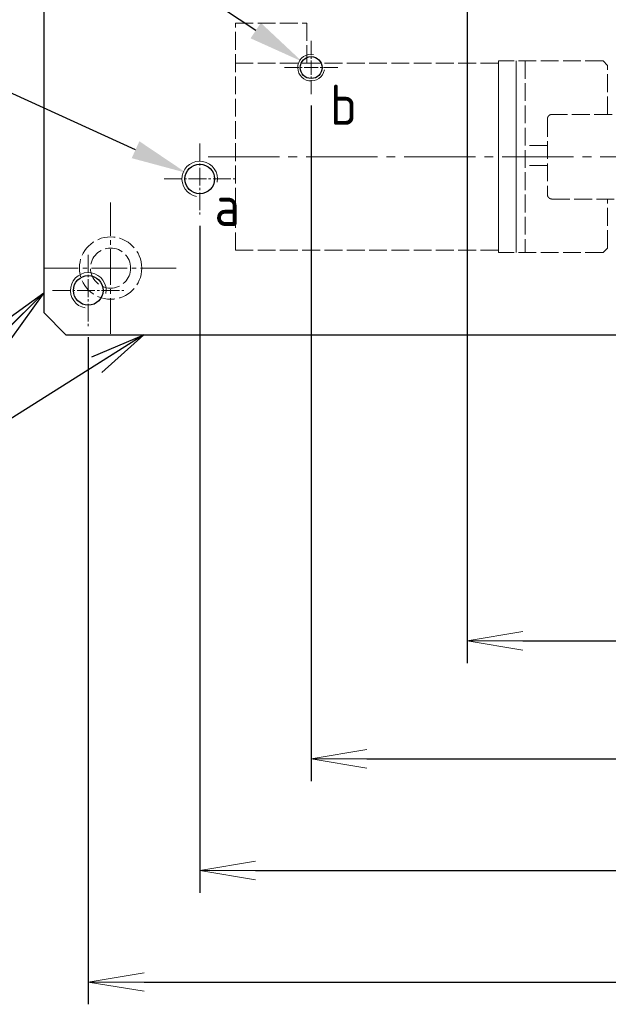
# Model space of a CAD drawing. Header units: millimetres. Extents: x 8836 to 10222, y 1969 to 2926.
# Tile 11 of 37: x 9200 to 9332, y 2137 to 2358. Entities that reach past the tile are written whole.
import ezdxf

# ---------------------------------------------------------------- set-up
doc = ezdxf.new("R2010")
doc.units = ezdxf.units.MM
doc.header["$LTSCALE"] = 0.8
doc.linetypes.add('GEN3', pattern=[6.25, 5, -1.25])
doc.linetypes.add('GEN7', pattern=[13.75, 10, -1.25, 1.25, -1.25])
doc.layers.get('0').update_dxf_attribs({"lineweight": 30})
for name, color, linetype, lineweight in [('3', 6, 'GEN3', 15), ('5', 3, 'Continuous', 15), ('6', 2, 'Continuous', 15), ('7', 4, 'GEN7', 15), ('AM_0', 7, 'Continuous', 30)]:
    doc.layers.add(name, color=color, linetype=linetype, lineweight=lineweight)
doc.styles.get("Standard").update_dxf_attribs({"font": 'ISOCP.SHX', "bigfont": 'EXTFONT.SHX'})
doc.dimstyles.new('GEN-ISO', dxfattribs={"dimtxt": 3.2, "dimasz": 2.5, "dimexe": 1, "dimexo": 0.5, "dimgap": 1, "dimtad": 1, "dimdec": 3, "dimdsep": 46, "dimtxsty": 'STANDARD', "dimblk1": 'OPEN', "dimblk2": 'OPEN', "dimsah": 1, "dimcen": 0, "dimclrd": 256, "dimclre": 256, "dimclrt": 2, "dimadec": 0, "dimazin": 0, "dimtp": 0.1, "dimtm": 0.1, "dimtfac": 0.71, "dimtdec": 3, "dimtmove": 0, "dimatfit": 3, "dimldrblk": 'OPEN', "dimfxl": 1, "dimtzin": 0, "dimarcsym": 0})
doc.dimstyles.new('GEN-ISO$0', dxfattribs={"dimtxt": 3.2, "dimasz": 2.5, "dimexe": 1, "dimexo": 0.5, "dimgap": 1, "dimtad": 1, "dimdec": 3, "dimdsep": 46, "dimtxsty": 'STANDARD', "dimblk1": 'OPEN', "dimblk2": 'OPEN', "dimsah": 1, "dimcen": 0, "dimclrd": 256, "dimclre": 256, "dimclrt": 2, "dimadec": 0, "dimazin": 0, "dimtp": 0.1, "dimtm": 0.1, "dimtfac": 0.71, "dimtdec": 3, "dimtmove": 0, "dimatfit": 3, "dimldrblk": 'OPEN', "dimfxl": 1, "dimtzin": 0, "dimarcsym": 0})
doc.dimstyles.new('GEN-ISO$3', dxfattribs={"dimtxt": 3.2, "dimasz": 2.5, "dimexe": 1, "dimexo": 0.5, "dimgap": 1, "dimtad": 1, "dimtoh": 1, "dimdec": 3, "dimdsep": 46, "dimtxsty": 'STANDARD', "dimblk1": 'OPEN', "dimblk2": 'OPEN', "dimsah": 1, "dimcen": 0, "dimclrd": 256, "dimclre": 256, "dimclrt": 2, "dimadec": 0, "dimazin": 0, "dimtp": 0.1, "dimtm": 0.1, "dimtfac": 0.71, "dimtdec": 3, "dimtofl": 0, "dimtmove": 0, "dimatfit": 0, "dimldrblk": 'OPEN', "dimfxl": 1, "dimtzin": 0, "dimarcsym": 0})

# ---------------------------------------------------------------- blocks, each defined once
blk = doc.blocks.new('_OPEN')
at = {"color": 0, "linetype": 'ByBlock'}
for p, q in [((-1, 0.167), (0, 0)), ((0, 0), (-1, -0.167)), ((0, 0), (-1, 0))]:
    blk.add_line(p, q, dxfattribs=at)
blk = doc.blocks.new('*D325')
at = {"layer": '5', "lineweight": -2, "transparency": 16777216}
for p, q in [((9300.59, 2374.07), (9300.59, 2213.93)), ((9510.59, 2374.07), (9510.59, 2213.93)), ((9313.09, 2218.93), (9498.09, 2218.93))]:
    blk.add_line(p, q, dxfattribs=at)
at = {"layer": '5', "transparency": 16777216}
blk.add_solid([(9498.09, 2221.01), (9498.09, 2216.84), (9510.59, 2218.93)], dxfattribs=at)
at = {"layer": 'DEFPOINTS', "color": 0, "transparency": 16777216}
for p in [(9300.59, 2376.57), (9510.59, 2376.57), (9510.59, 2218.93)]:
    blk.add_point(p, dxfattribs=at)
at = {"layer": '5', "lineweight": -2, "transparency": 16777216, "xscale": 12.5, "yscale": 12.5, "zscale": 12.5, "rotation": 180}
blk.add_blockref('_OPEN', (9300.59, 2218.93), dxfattribs=at)
at = {"layer": '5', "color": 2, "transparency": 16777216, "insert": (9405.59, 2228.93), "char_height": 10, "attachment_point": 5}
blk.add_mtext('□210', dxfattribs=at)
blk = doc.blocks.new('*D326')
at = {"layer": '5', "lineweight": -2, "transparency": 16777216}
for p, q in [((9265.59, 2339.07), (9265.59, 2187.41)), ((9545.59, 2339.07), (9545.59, 2187.41)), ((9278.09, 2192.41), (9533.09, 2192.41))]:
    blk.add_line(p, q, dxfattribs=at)
at = {"layer": '5', "transparency": 16777216}
blk.add_solid([(9533.09, 2194.49), (9533.09, 2190.32), (9545.59, 2192.41)], dxfattribs=at)
at = {"layer": 'DEFPOINTS', "color": 0, "transparency": 16777216}
for p in [(9265.59, 2341.57), (9545.59, 2341.57), (9545.59, 2192.41)]:
    blk.add_point(p, dxfattribs=at)
at = {"layer": '5', "lineweight": -2, "transparency": 16777216, "xscale": 12.5, "yscale": 12.5, "zscale": 12.5, "rotation": 180}
blk.add_blockref('_OPEN', (9265.59, 2192.41), dxfattribs=at)
at = {"layer": '5', "color": 2, "transparency": 16777216, "insert": (9405.59, 2202.41), "char_height": 10, "attachment_point": 5}
blk.add_mtext('□280', dxfattribs=at)
blk = doc.blocks.new('*D327')
at = {"layer": '5', "lineweight": -2, "transparency": 16777216}
for p, q in [((9240.59, 2312.07), (9240.59, 2162.38)), ((9570.59, 2312.07), (9570.59, 2162.38)), ((9253.09, 2167.38), (9558.09, 2167.38))]:
    blk.add_line(p, q, dxfattribs=at)
at = {"layer": '5', "transparency": 16777216}
blk.add_solid([(9558.09, 2169.46), (9558.09, 2165.3), (9570.59, 2167.38)], dxfattribs=at)
at = {"layer": 'DEFPOINTS', "color": 0, "transparency": 16777216}
for p in [(9240.59, 2314.57), (9570.59, 2314.57), (9570.59, 2167.38)]:
    blk.add_point(p, dxfattribs=at)
at = {"layer": '5', "lineweight": -2, "transparency": 16777216, "xscale": 12.5, "yscale": 12.5, "zscale": 12.5, "rotation": 180}
blk.add_blockref('_OPEN', (9240.59, 2167.38), dxfattribs=at)
at = {"layer": '5', "color": 2, "transparency": 16777216, "insert": (9405.59, 2177.38), "char_height": 10, "attachment_point": 5}
blk.add_mtext('□330', dxfattribs=at)
blk = doc.blocks.new('*D328')
at = {"layer": '5', "lineweight": -2, "transparency": 16777216}
for p, q in [((9215.59, 2287.07), (9215.59, 2137.34)), ((9595.59, 2287.07), (9595.59, 2137.34)), ((9228.09, 2142.34), (9583.09, 2142.34))]:
    blk.add_line(p, q, dxfattribs=at)
at = {"layer": '5', "transparency": 16777216}
blk.add_solid([(9583.09, 2144.42), (9583.09, 2140.25), (9595.59, 2142.34)], dxfattribs=at)
at = {"layer": 'DEFPOINTS', "color": 0, "transparency": 16777216}
for p in [(9215.59, 2289.57), (9595.59, 2289.57), (9595.59, 2142.34)]:
    blk.add_point(p, dxfattribs=at)
at = {"layer": '5', "lineweight": -2, "transparency": 16777216, "xscale": 12.5, "yscale": 12.5, "zscale": 12.5, "rotation": 180}
blk.add_blockref('_OPEN', (9215.59, 2142.34), dxfattribs=at)
at = {"layer": '5', "color": 2, "transparency": 16777216, "insert": (9405.59, 2152.34), "char_height": 10, "attachment_point": 5}
blk.add_mtext('□380', dxfattribs=at)
blk = doc.blocks.new('*D334')
at = {"layer": '5', "lineweight": -2, "transparency": 16777216}
for p, q in [((9142.39, 2429.78), (9073.98, 2429.78)), ((9253.14, 2355.87), (9142.39, 2429.78))]:
    blk.add_line(p, q, dxfattribs=at)
at = {"layer": '5', "transparency": 16777216}
blk.add_solid([(9254.3, 2357.6), (9251.99, 2354.14), (9263.54, 2348.93)], dxfattribs=at)
at = {"layer": 'DEFPOINTS', "color": 0, "transparency": 16777216}
for p in [(9263.54, 2348.93), (9267.63, 2346.2)]:
    blk.add_point(p, dxfattribs=at)
at = {"layer": '5', "color": 2, "transparency": 16777216, "insert": (9105.69, 2439.78), "char_height": 10, "attachment_point": 5}
blk.add_mtext('8-M6深さ15', dxfattribs=at)
blk = doc.blocks.new('*D323')
at = {"layer": '5', "lineweight": -2, "transparency": 16777216}
for p, q in [((9137.19, 2369.71), (9068.78, 2369.71)), ((9226.19, 2329.13), (9137.19, 2369.71))]:
    blk.add_line(p, q, dxfattribs=at)
at = {"layer": '5', "transparency": 16777216}
blk.add_solid([(9227.05, 2331.03), (9225.33, 2327.24), (9237.56, 2323.95)], dxfattribs=at)
at = {"layer": 'DEFPOINTS', "color": 0, "transparency": 16777216}
for p in [(9237.56, 2323.95), (9243.61, 2321.19)]:
    blk.add_point(p, dxfattribs=at)
at = {"layer": '5', "color": 2, "transparency": 16777216, "insert": (9100.49, 2379.71), "char_height": 10, "attachment_point": 5}
blk.add_mtext('8-M8深さ15', dxfattribs=at)
blk = doc.blocks.new('19012810')
at = {"layer": '3'}
for p, q in [((7445.29, 5616.07), (7445.29, 5667.07)), ((7445.29, 5667.07), (7461.29, 5667.07)), ((7461.29, 5658.07), (7461.29, 5667.07)), ((7445.29, 5658.07), (7504.29, 5658.07)), ((7527.79, 5658.57), (7504.29, 5658.57)), ((7504.29, 5615.57), (7504.29, 5658.57)), ((7504.29, 5616.07), (7504.29, 5658.07)), ((7504.29, 5616.07), (7504.29, 5658.07)), ((7510.29, 5658.57), (7510.29, 5615.57)), ((7527.79, 5658.57), (7528.79, 5657.57)), ((7528.79, 5646.57), (7528.79, 5657.57)), ((7504.29, 5657.07), (7504.29, 5617.07)), ((7504.29, 5657.07), (7504.29, 5617.07)), ((7539.79, 5646.56), (7516.29, 5646.56)), ((7515.29, 5645.56), (7515.29, 5628.57)), ((7515.29, 5639.57), (7510.29, 5639.57)), ((7515.29, 5635.07), (7510.29, 5635.07)), ((7516.29, 5627.57), (7539.79, 5627.57)), ((7528.79, 5616.57), (7528.79, 5627.57)), ((7445.29, 5616.07), (7504.29, 5616.07)), ((7527.79, 5615.57), (7504.29, 5615.57)), ((7528.79, 5616.57), (7527.79, 5615.57))]:
    blk.add_line(p, q, dxfattribs=at)
for points in [[(7515.29, 5645.56), (7515.29, 5645.57), (7515.29, 5645.58), (7515.29, 5645.6), (7515.29, 5645.6), (7515.29, 5645.61), (7515.29, 5645.62), (7515.29, 5645.64), (7515.29, 5645.65), (7515.29, 5645.67), (7515.3, 5645.68), (7515.3, 5645.69), (7515.3, 5645.7), (7515.3, 5645.71), (7515.3, 5645.73), (7515.3, 5645.74), (7515.31, 5645.76), (7515.31, 5645.77), (7515.31, 5645.78), (7515.31, 5645.79), (7515.32, 5645.8), (7515.32, 5645.81), (7515.32, 5645.82), (7515.32, 5645.83), (7515.33, 5645.84), (7515.33, 5645.86), (7515.33, 5645.86), (7515.34, 5645.87), (7515.34, 5645.88), (7515.35, 5645.9), (7515.35, 5645.91), (7515.36, 5645.92), (7515.36, 5645.94), (7515.36, 5645.94), (7515.37, 5645.95), (7515.37, 5645.96), (7515.38, 5645.98), (7515.38, 5645.99), (7515.39, 5646), (7515.4, 5646.01), (7515.4, 5646.02), (7515.4, 5646.03), (7515.41, 5646.04), (7515.42, 5646.05), (7515.42, 5646.07), (7515.43, 5646.08), (7515.44, 5646.09), (7515.44, 5646.1), (7515.45, 5646.1), (7515.46, 5646.12), (7515.46, 5646.13), (7515.47, 5646.14), (7515.48, 5646.15), (7515.49, 5646.17), (7515.5, 5646.17), (7515.5, 5646.18), (7515.51, 5646.19), (7515.52, 5646.2), (7515.53, 5646.21), (7515.54, 5646.22), (7515.55, 5646.23), (7515.55, 5646.24), (7515.56, 5646.24), (7515.57, 5646.25), (7515.58, 5646.26), (7515.58, 5646.27), (7515.59, 5646.27), (7515.6, 5646.28), (7515.61, 5646.29), (7515.61, 5646.3), (7515.62, 5646.3), (7515.63, 5646.31), (7515.64, 5646.32), (7515.65, 5646.33), (7515.66, 5646.34), (7515.67, 5646.35), (7515.68, 5646.35), (7515.68, 5646.36), (7515.7, 5646.37), (7515.71, 5646.38), (7515.72, 5646.38), (7515.73, 5646.39), (7515.74, 5646.4), (7515.75, 5646.4), (7515.76, 5646.41), (7515.77, 5646.42), (7515.78, 5646.42), (7515.8, 5646.43), (7515.81, 5646.44), (7515.82, 5646.45), (7515.83, 5646.45), (7515.83, 5646.45), (7515.85, 5646.46), (7515.86, 5646.47), (7515.87, 5646.47), (7515.89, 5646.48), (7515.9, 5646.48), (7515.9, 5646.49), (7515.91, 5646.49), (7515.92, 5646.49), (7515.94, 5646.5), (7515.95, 5646.5), (7515.96, 5646.51), (7515.98, 5646.51), (7515.98, 5646.51), (7515.99, 5646.52), (7516.01, 5646.52), (7516.02, 5646.52), (7516.03, 5646.53), (7516.03, 5646.53), (7516.05, 5646.53), (7516.06, 5646.54), (7516.07, 5646.54), (7516.08, 5646.54), (7516.09, 5646.54), (7516.11, 5646.54), (7516.12, 5646.55), (7516.14, 5646.55), (7516.15, 5646.55), (7516.16, 5646.55), (7516.17, 5646.55), (7516.18, 5646.56), (7516.2, 5646.56), (7516.21, 5646.56), (7516.22, 5646.56), (7516.24, 5646.56), (7516.25, 5646.56), (7516.25, 5646.56), (7516.27, 5646.56), (7516.28, 5646.56), (7516.29, 5646.56)], [(7516.29, 5646.56), (7516.28, 5646.56), (7516.27, 5646.56), (7516.25, 5646.56), (7516.25, 5646.56), (7516.24, 5646.56), (7516.22, 5646.56), (7516.21, 5646.56), (7516.2, 5646.56), (7516.18, 5646.56), (7516.17, 5646.55), (7516.16, 5646.55), (7516.15, 5646.55), (7516.14, 5646.55), (7516.12, 5646.55), (7516.11, 5646.54), (7516.09, 5646.54), (7516.08, 5646.54), (7516.07, 5646.54), (7516.06, 5646.54), (7516.05, 5646.53), (7516.03, 5646.53), (7516.03, 5646.53), (7516.02, 5646.52), (7516.01, 5646.52), (7515.99, 5646.52), (7515.98, 5646.51), (7515.98, 5646.51), (7515.96, 5646.51), (7515.95, 5646.5), (7515.94, 5646.5), (7515.92, 5646.49), (7515.91, 5646.49), (7515.9, 5646.49), (7515.9, 5646.48), (7515.89, 5646.48), (7515.87, 5646.47), (7515.86, 5646.47), (7515.85, 5646.46), (7515.83, 5646.45), (7515.83, 5646.45), (7515.82, 5646.45), (7515.81, 5646.44), (7515.8, 5646.43), (7515.78, 5646.42), (7515.77, 5646.42), (7515.76, 5646.41), (7515.75, 5646.4), (7515.74, 5646.4), (7515.73, 5646.39), (7515.72, 5646.38), (7515.71, 5646.38), (7515.7, 5646.37), (7515.68, 5646.36), (7515.68, 5646.35), (7515.67, 5646.35), (7515.66, 5646.34), (7515.65, 5646.33), (7515.64, 5646.32), (7515.63, 5646.31), (7515.62, 5646.3), (7515.61, 5646.3), (7515.61, 5646.29), (7515.6, 5646.28), (7515.59, 5646.27), (7515.58, 5646.27), (7515.58, 5646.26), (7515.57, 5646.25), (7515.56, 5646.24), (7515.55, 5646.24), (7515.55, 5646.23), (7515.54, 5646.22), (7515.53, 5646.21), (7515.52, 5646.2), (7515.51, 5646.19), (7515.5, 5646.18), (7515.5, 5646.17), (7515.49, 5646.17), (7515.48, 5646.15), (7515.47, 5646.14), (7515.46, 5646.13), (7515.46, 5646.12), (7515.45, 5646.1), (7515.44, 5646.1), (7515.44, 5646.09), (7515.43, 5646.08), (7515.42, 5646.07), (7515.42, 5646.05), (7515.41, 5646.04), (7515.4, 5646.03), (7515.4, 5646.02), (7515.4, 5646.01), (7515.39, 5646), (7515.38, 5645.99), (7515.38, 5645.98), (7515.37, 5645.96), (7515.37, 5645.95), (7515.36, 5645.94), (7515.36, 5645.94), (7515.36, 5645.92), (7515.35, 5645.91), (7515.35, 5645.9), (7515.34, 5645.88), (7515.34, 5645.87), (7515.33, 5645.86), (7515.33, 5645.86), (7515.33, 5645.84), (7515.32, 5645.83), (7515.32, 5645.82), (7515.32, 5645.81), (7515.32, 5645.8), (7515.31, 5645.79), (7515.31, 5645.78), (7515.31, 5645.77), (7515.31, 5645.76), (7515.3, 5645.74), (7515.3, 5645.73), (7515.3, 5645.71), (7515.3, 5645.7), (7515.3, 5645.69), (7515.3, 5645.68), (7515.29, 5645.67), (7515.29, 5645.65), (7515.29, 5645.64), (7515.29, 5645.62), (7515.29, 5645.61), (7515.29, 5645.6), (7515.29, 5645.6), (7515.29, 5645.58), (7515.29, 5645.57), (7515.29, 5645.56)], [(7516.29, 5627.57), (7516.28, 5627.57), (7516.27, 5627.57), (7516.25, 5627.57), (7516.25, 5627.57), (7516.24, 5627.57), (7516.22, 5627.57), (7516.21, 5627.57), (7516.2, 5627.58), (7516.18, 5627.58), (7516.17, 5627.58), (7516.16, 5627.58), (7516.15, 5627.58), (7516.14, 5627.58), (7516.12, 5627.58), (7516.11, 5627.59), (7516.09, 5627.59), (7516.08, 5627.59), (7516.07, 5627.59), (7516.06, 5627.6), (7516.05, 5627.6), (7516.03, 5627.6), (7516.03, 5627.61), (7516.02, 5627.61), (7516.01, 5627.61), (7515.99, 5627.62), (7515.98, 5627.62), (7515.98, 5627.62), (7515.96, 5627.62), (7515.95, 5627.63), (7515.94, 5627.63), (7515.92, 5627.64), (7515.91, 5627.64), (7515.9, 5627.65), (7515.9, 5627.65), (7515.89, 5627.66), (7515.87, 5627.66), (7515.86, 5627.67), (7515.85, 5627.67), (7515.83, 5627.68), (7515.83, 5627.68), (7515.82, 5627.69), (7515.81, 5627.69), (7515.8, 5627.7), (7515.78, 5627.71), (7515.77, 5627.72), (7515.76, 5627.72), (7515.75, 5627.73), (7515.74, 5627.73), (7515.73, 5627.74), (7515.72, 5627.75), (7515.71, 5627.76), (7515.7, 5627.77), (7515.68, 5627.77), (7515.68, 5627.78), (7515.67, 5627.78), (7515.66, 5627.79), (7515.65, 5627.8), (7515.64, 5627.81), (7515.63, 5627.82), (7515.62, 5627.83), (7515.61, 5627.83), (7515.61, 5627.84), (7515.6, 5627.85), (7515.59, 5627.86), (7515.58, 5627.86), (7515.58, 5627.87), (7515.57, 5627.88), (7515.56, 5627.89), (7515.55, 5627.89), (7515.55, 5627.9), (7515.54, 5627.91), (7515.53, 5627.92), (7515.52, 5627.93), (7515.51, 5627.94), (7515.5, 5627.96), (7515.5, 5627.96), (7515.49, 5627.97), (7515.48, 5627.98), (7515.47, 5627.99), (7515.46, 5628), (7515.46, 5628.02), (7515.45, 5628.03), (7515.44, 5628.03), (7515.44, 5628.04), (7515.43, 5628.05), (7515.42, 5628.07), (7515.42, 5628.08), (7515.41, 5628.09), (7515.4, 5628.1), (7515.4, 5628.11), (7515.4, 5628.12), (7515.39, 5628.13), (7515.38, 5628.14), (7515.38, 5628.16), (7515.37, 5628.17), (7515.37, 5628.18), (7515.36, 5628.19), (7515.36, 5628.19), (7515.36, 5628.21), (7515.35, 5628.22), (7515.35, 5628.23), (7515.34, 5628.25), (7515.34, 5628.26), (7515.33, 5628.27), (7515.33, 5628.28), (7515.33, 5628.29), (7515.32, 5628.3), (7515.32, 5628.31), (7515.32, 5628.32), (7515.32, 5628.33), (7515.31, 5628.35), (7515.31, 5628.35), (7515.31, 5628.36), (7515.31, 5628.38), (7515.3, 5628.39), (7515.3, 5628.41), (7515.3, 5628.42), (7515.3, 5628.44), (7515.3, 5628.44), (7515.3, 5628.45), (7515.29, 5628.46), (7515.29, 5628.48), (7515.29, 5628.49), (7515.29, 5628.51), (7515.29, 5628.52), (7515.29, 5628.53), (7515.29, 5628.54), (7515.29, 5628.55), (7515.29, 5628.56), (7515.29, 5628.57)], [(7515.29, 5628.57), (7515.29, 5628.56), (7515.29, 5628.55), (7515.29, 5628.54), (7515.29, 5628.53), (7515.29, 5628.52), (7515.29, 5628.51), (7515.29, 5628.49), (7515.29, 5628.48), (7515.29, 5628.46), (7515.3, 5628.45), (7515.3, 5628.44), (7515.3, 5628.44), (7515.3, 5628.42), (7515.3, 5628.41), (7515.3, 5628.39), (7515.31, 5628.38), (7515.31, 5628.36), (7515.31, 5628.35), (7515.31, 5628.35), (7515.32, 5628.33), (7515.32, 5628.32), (7515.32, 5628.31), (7515.32, 5628.3), (7515.33, 5628.29), (7515.33, 5628.28), (7515.33, 5628.27), (7515.34, 5628.26), (7515.34, 5628.25), (7515.35, 5628.23), (7515.35, 5628.22), (7515.36, 5628.21), (7515.36, 5628.19), (7515.36, 5628.19), (7515.37, 5628.18), (7515.37, 5628.17), (7515.38, 5628.16), (7515.38, 5628.14), (7515.39, 5628.13), (7515.4, 5628.12), (7515.4, 5628.11), (7515.4, 5628.1), (7515.41, 5628.09), (7515.42, 5628.08), (7515.42, 5628.07), (7515.43, 5628.05), (7515.44, 5628.04), (7515.44, 5628.03), (7515.45, 5628.03), (7515.46, 5628.02), (7515.46, 5628), (7515.47, 5627.99), (7515.48, 5627.98), (7515.49, 5627.97), (7515.5, 5627.96), (7515.5, 5627.96), (7515.51, 5627.94), (7515.52, 5627.93), (7515.53, 5627.92), (7515.54, 5627.91), (7515.55, 5627.9), (7515.55, 5627.89), (7515.56, 5627.89), (7515.57, 5627.88), (7515.58, 5627.87), (7515.58, 5627.86), (7515.59, 5627.86), (7515.6, 5627.85), (7515.61, 5627.84), (7515.61, 5627.83), (7515.62, 5627.83), (7515.63, 5627.82), (7515.64, 5627.81), (7515.65, 5627.8), (7515.66, 5627.79), (7515.67, 5627.78), (7515.68, 5627.78), (7515.68, 5627.77), (7515.7, 5627.77), (7515.71, 5627.76), (7515.72, 5627.75), (7515.73, 5627.74), (7515.74, 5627.73), (7515.75, 5627.73), (7515.76, 5627.72), (7515.77, 5627.72), (7515.78, 5627.71), (7515.8, 5627.7), (7515.81, 5627.69), (7515.82, 5627.69), (7515.83, 5627.68), (7515.83, 5627.68), (7515.85, 5627.67), (7515.86, 5627.67), (7515.87, 5627.66), (7515.89, 5627.66), (7515.9, 5627.65), (7515.9, 5627.65), (7515.91, 5627.64), (7515.92, 5627.64), (7515.94, 5627.63), (7515.95, 5627.63), (7515.96, 5627.62), (7515.98, 5627.62), (7515.98, 5627.62), (7515.99, 5627.62), (7516.01, 5627.61), (7516.02, 5627.61), (7516.03, 5627.61), (7516.03, 5627.6), (7516.05, 5627.6), (7516.06, 5627.6), (7516.07, 5627.59), (7516.08, 5627.59), (7516.09, 5627.59), (7516.11, 5627.59), (7516.12, 5627.58), (7516.14, 5627.58), (7516.15, 5627.58), (7516.16, 5627.58), (7516.17, 5627.58), (7516.18, 5627.58), (7516.2, 5627.58), (7516.21, 5627.57), (7516.22, 5627.57), (7516.24, 5627.57), (7516.25, 5627.57), (7516.25, 5627.57), (7516.27, 5627.57), (7516.28, 5627.57), (7516.29, 5627.57)]]:
    blk.add_lwpolyline(points, dxfattribs=at)
at = {"layer": '7', "ltscale": 2}
blk.add_line((7439.15, 5637.07), (7678.64, 5637.07), dxfattribs=at)

msp = doc.modelspace()

# ---------------------------------------------------------------- linework, layer by layer
for p, q in [((9205.5874, 2682.5676), (9205.5874, 2292.5676)), ((9210.5874, 2287.5676), (9205.5874, 2292.5676)), ((9210.5874, 2287.5676), (9600.5874, 2287.5676))]:
    msp.add_line(p, q)
at = {"ltscale": 2}
for p, q in [((9205.5874, 2682.5676), (9205.5874, 2292.5676)), ((9210.5874, 2287.5676), (9205.5874, 2292.5676)), ((9210.5874, 2287.5676), (9600.5874, 2287.5676))]:
    msp.add_line(p, q, dxfattribs=at)
for centre, radius in [((9265.5874, 2347.5676), 2.4587), ((9240.5874, 2322.5676), 3.3234), ((9215.5874, 2297.5676), 3.3234)]:
    msp.add_circle(centre, radius, dxfattribs=at)
at = {"layer": '3'}
for p, q in [((9311.5873, 2306.0675), (9311.5873, 2349.0675)), ((9311.5884, 2306.5679), (9311.5862, 2348.5679)), ((9311.5873, 2306.5679), (9311.5873, 2348.5679)), ((9311.5873, 2347.5679), (9311.5873, 2307.5679)), ((9311.5873, 2347.5674), (9311.5873, 2307.5674))]:
    msp.add_line(p, q, dxfattribs=at)
for radius in [7, 4.5]:
    msp.add_circle((9220.5874, 2302.5676), radius, dxfattribs=at)
at = {"layer": '6', "ltscale": 2}
for centre, radius, start, end in [((9265.5874, 2347.5676), 3, 80, 350), ((9240.5874, 2322.5676), 4, 350, 260), ((9215.5874, 2297.5676), 4, 350, 260)]:
    msp.add_arc(centre, radius, start, end, dxfattribs=at)
at = {"layer": '7', "ltscale": 0.4}
for p, q in [((9265.5874, 2353.5676), (9265.5874, 2341.5676)), ((9259.5874, 2347.5676), (9271.5874, 2347.5676))]:
    msp.add_line(p, q, dxfattribs=at)
at = {"layer": '7', "ltscale": 0.5}
for p, q in [((9240.5874, 2330.5676), (9240.5874, 2314.5676)), ((9232.5874, 2322.5676), (9248.5874, 2322.5676)), ((9215.5874, 2305.5676), (9215.5874, 2289.5676)), ((9207.5874, 2297.5676), (9223.5874, 2297.5676))]:
    msp.add_line(p, q, dxfattribs=at)
at = {"layer": '7'}
for p, q in [((9220.5874, 2287.8176), (9220.5874, 2317.3176)), ((9235.3374, 2302.5676), (9205.8374, 2302.5676))]:
    msp.add_line(p, q, dxfattribs=at)

# ---------------------------------------------------------------- block references
at = {"layer": 'AM_0'}
msp.add_blockref('19012810', (1803.2996, -3309.4986), dxfattribs=at)

# ---------------------------------------------------------------- texts
at = {"layer": '6'}
for s, p in [('b', (9269.8542, 2334.7015)), ('a', (9243.9019, 2312.0343))]:
    msp.add_text(s, height=9, dxfattribs=at).set_placement(p)

# ---------------------------------------------------------------- dimensions: what is measured, and where the dimension line sits
at = {"layer": '5'}
for p1, p2, text, picture, middle in [((9267.6325, 2346.2027), (9263.5423, 2348.9324), '8-M6深さ15', '*D334', (9105.6854, 2429.7831)), ((9243.6114, 2321.1889), (9237.5634, 2323.9462), '8-M8深さ15', '*D323', (9100.4851, 2369.7058))]:
    dim = msp.add_diameter_dim_2p(p1=p1, p2=p2, text=text, dimstyle='GEN-ISO$3', override={"dimscale": 5, "dimtxt": 2, "dimexo": 1, "dimsah": 0, "dimtm": 0, "dimarcsym": 1}, dxfattribs=at)
    dim.commit()
    dim.dimension.update_dxf_attribs({"geometry": picture, "text_midpoint": middle, "dimtype": 163})
for base, p1, p2, picture, middle in [((9510.5874, 2218.9253), (9300.5874, 2376.5676), (9510.5874, 2376.5676), '*D325', (9405.5874, 2218.9253)), ((9545.5874, 2192.4056), (9265.5874, 2341.5676), (9545.5874, 2341.5676), '*D326', (9405.5874, 2192.4056)), ((9570.5874, 2167.3787), (9240.5874, 2314.5676), (9570.5874, 2314.5676), '*D327', (9405.5874, 2167.3787)), ((9595.5874, 2142.3359), (9215.5874, 2289.5676), (9595.5874, 2289.5676), '*D328', (9405.5874, 2142.3359))]:
    dim = msp.add_linear_dim(base=base, p1=p1, p2=p2, text='□<>', dimstyle='GEN-ISO$0', override={"dimscale": 5, "dimtxt": 2, "dimtm": 0, "dimarcsym": 1}, dxfattribs=at)
    dim.commit()
    dim.dimension.update_dxf_attribs({"geometry": picture, "text_midpoint": middle, "dimtype": 160})

# ---------------------------------------------------------------- leaders
at = {"layer": '5', "annotation_type": 0, "has_hookline": 1, "hookline_direction": 1, "text_width": 50}
msp.add_leader([(9205.5874, 2296.9878), (9141.5468, 2233.0488), (9129.0468, 2233.0488)], dimstyle='GEN-ISO', override={"dimscale": 5, "dimexo": 1, "dimgap": 1, "dimtad": 1, "dimtm": 0, "dimarcsym": 1}, dxfattribs=at)
at = {"layer": '5'}
msp.add_leader([(9228.0858, 2287.5676), (9141.5468, 2233.0488)], dimstyle='GEN-ISO', override={"dimscale": 5, "dimexo": 1, "dimgap": 1, "dimtad": 1, "dimtm": 0, "dimarcsym": 1}, dxfattribs=at)

doc.saveas('drawing.dxf')
